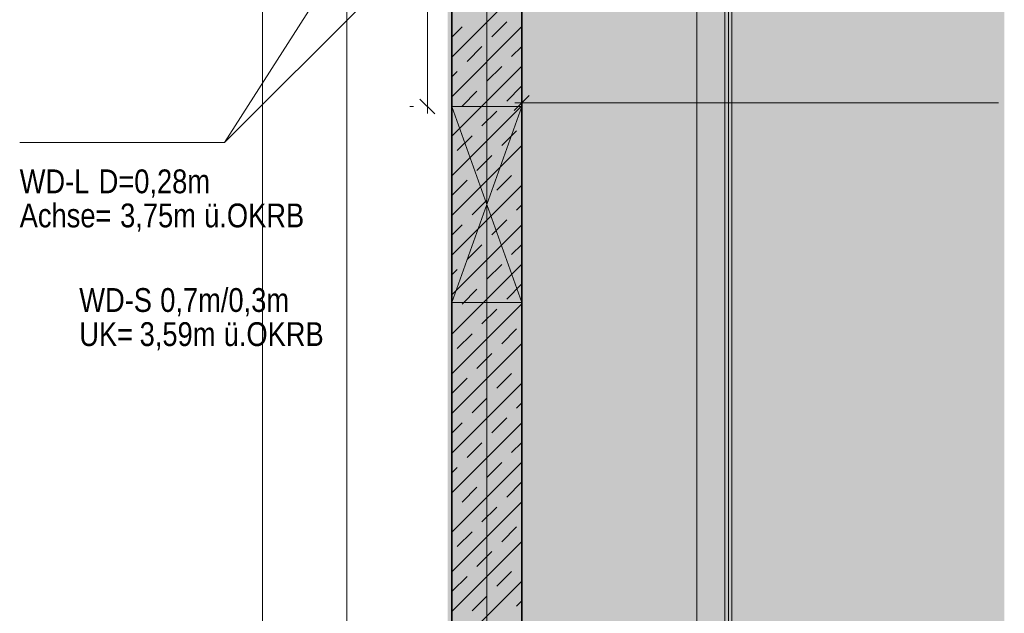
# Model space of a CAD drawing. Extents: x -620 to 300, y 62 to 1107.
# Tile 83 of 256: x 6 to 76, y 611 to 653. Entities that reach past the tile are written whole.
import ezdxf
from ezdxf.lldxf.tags import DXFTag

# ---------------------------------------------------------------- set-up
doc = ezdxf.new("R2010")
doc.units = 0
doc.layers.get('0').update_dxf_attribs({"lineweight": 35})
for name, color, linetype, lineweight, true_color in [('00 -Bauelemente -Dämmung innen', 7, 'Continuous', 9, 0xff7fe6), ('00 -Bauelemente -Gipskarton', 7, 'Continuous', 9, 0xff7fe6), ('30 -34 Innenwände- 1 tragend', 7, 'Continuous', 13, 0xdd0806), ('30 -34 Innenwände- 11 Durchbruch', 4, 'Continuous', 9, 0x00ffff), ('30 -34 Innenwände- 2 nichttragend', 7, 'Continuous', 18, 0xff7fe6), ('70 -76 Bemaßung- 2 Allgemein', 9, 'Continuous', 5, 0x808080), ('iwb_Layout BA_Markierung', 7, 'Continuous', 9, 0xbadcdc), ('iwb_Schraffur_ F30_feuerhemmend', 7, 'Continuous', 13, 0xff6600), ('iwb_Sichtbeton', 2, 'Continuous', 50, 0xffff00), ('iwb_Sichtbeton-Shading', 2, 'Continuous', 50, 0xffff00)]:
    doc.layers.add(name, color=color, linetype=linetype, lineweight=lineweight, true_color=true_color)
doc.layers.add('70 -71 Achsen- 1 Gebäudeachsen', color=7, linetype='STRICHPUNKT2-A06G9FR98I', lineweight=18)
doc.styles.get("Standard").update_dxf_attribs({"font": 'ARIALN.TTF'})
tags = doc.linetypes.add('STRICHPUNKT2-A06G9FR98I', pattern=[12.7, 6.35, -3.175, 0, -3.175]).pattern_tags.tags
tags[10:11] = [DXFTag(74, 4), DXFTag(75, 0), DXFTag(340, '0'), DXFTag(46, 0.0), DXFTag(50, 0.0), DXFTag(44, 0.0), DXFTag(45, 0.0)]
tags[8:9] = [DXFTag(74, 4), DXFTag(75, 0), DXFTag(340, '0'), DXFTag(46, 0.0), DXFTag(50, 0.0), DXFTag(44, 0.0), DXFTag(45, 0.0)]
tags[6:7] = [DXFTag(74, 4), DXFTag(75, 0), DXFTag(340, '0'), DXFTag(46, 0.0), DXFTag(50, 0.0), DXFTag(44, 0.0), DXFTag(45, 0.0)]
tags[4:5] = [DXFTag(74, 4), DXFTag(75, 0), DXFTag(340, '0'), DXFTag(46, 0.0), DXFTag(50, 0.0), DXFTag(44, 0.0), DXFTag(45, 0.0)]

# ---------------------------------------------------------------- blocks, each defined once
blk = doc.blocks.new('Shading-A06G9FN58I', base_point=(42.225, 216.053))
at = {"layer": 'iwb_Sichtbeton-Shading', "color": 51, "true_color": 0xffff7f}
blk.add_solid([(37.225, 606.053), (36.625, 606.053), (37.225, 763.053), (36.625, 763.053)], dxfattribs=at)
blk = doc.blocks.new('Polygon-A06G9FR38I')
at = {"color": 0, "linetype": 'ByBlock', "lineweight": -2, "ltscale": 0.13}
blk.add_solid([(39.308, 82.722), (39.141, 1079.919), (76.379, 82.623), (76.379, 1079.919)], dxfattribs=at)
blk = doc.blocks.new('Referenz-A06G9FRB8I')
at = {"layer": '00 -Bauelemente -Dämmung innen', "color": 0, "linetype": 'Continuous', "ltscale": 0.13}
for p, q in [((54.425, 606.053), (54.425, 768.253)), ((56.425, 604.053), (56.425, 763.553))]:
    blk.add_line(p, q, dxfattribs=at)
at = {"layer": '00 -Bauelemente -Gipskarton', "color": 0, "linetype": 'Continuous', "ltscale": 0.13}
for p, q in [((56.425, 604.053), (56.425, 763.553)), ((56.675, 603.803), (56.675, 763.303)), ((56.925, 603.553), (56.925, 763.053))]:
    blk.add_line(p, q, dxfattribs=at)
at = {"layer": '30 -34 Innenwände- 1 tragend', "color": 0, "linetype": 'Continuous', "ltscale": 0.13}
for p, q in [((36.925, 763.053), (36.925, 606.053)), ((41.925, 763.053), (41.925, 606.053))]:
    blk.add_line(p, q, dxfattribs=at)
at = {"layer": '30 -34 Innenwände- 1 tragend', "color": 0, "lineweight": 35}
for p, q in [((36.925, 763.053), (36.925, 606.053)), ((41.925, 763.053), (41.925, 606.053))]:
    blk.add_line(p, q, dxfattribs=at)
at = {"layer": '30 -34 Innenwände- 1 tragend', "color": 0, "lineweight": 9}
for p, q in [((36.925, 650.587), (41.925, 655.587)), ((36.925, 650.587), (41.925, 655.587)), ((36.925, 647.758), (41.925, 652.758)), ((36.925, 647.758), (41.925, 652.758)), ((36.925, 652.001), (37.667, 652.744)), ((36.925, 652.001), (37.667, 652.744)), ((39.789, 652.037), (40.849, 653.097)), ((39.789, 652.037), (40.849, 653.097)), ((38.021, 650.269), (39.082, 651.33)), ((38.021, 650.269), (39.082, 651.33)), ((41.203, 650.623), (41.925, 651.344)), ((41.203, 650.623), (41.925, 651.344)), ((36.925, 644.93), (41.925, 649.93)), ((36.925, 644.93), (41.925, 649.93)), ((39.435, 648.855), (40.496, 649.915)), ((39.435, 648.855), (40.496, 649.915)), ((36.925, 649.173), (37.314, 649.562)), ((36.925, 649.173), (37.314, 649.562)), ((40.849, 647.441), (41.91, 648.501)), ((40.849, 647.441), (41.91, 648.501)), ((37.667, 647.087), (38.728, 648.148)), ((37.667, 647.087), (38.728, 648.148)), ((36.925, 642.102), (41.925, 647.102)), ((36.925, 642.102), (41.925, 647.102)), ((36.925, 646.344), (36.96, 646.38)), ((36.925, 646.344), (36.96, 646.38)), ((39.082, 645.673), (40.142, 646.733)), ((39.082, 645.673), (40.142, 646.733)), ((37.314, 643.905), (38.374, 644.966)), ((37.314, 643.905), (38.374, 644.966)), ((40.496, 644.259), (41.556, 645.319)), ((40.496, 644.259), (41.556, 645.319)), ((36.925, 639.273), (41.925, 644.273)), ((36.925, 639.273), (41.925, 644.273)), ((38.728, 642.491), (39.789, 643.551)), ((38.728, 642.491), (39.789, 643.551)), ((41.91, 642.844), (41.925, 642.859)), ((41.91, 642.844), (41.925, 642.859)), ((40.142, 641.077), (41.203, 642.137)), ((40.142, 641.077), (41.203, 642.137)), ((36.925, 636.445), (41.925, 641.445)), ((36.925, 636.445), (41.925, 641.445)), ((36.96, 640.723), (38.021, 641.784)), ((36.96, 640.723), (38.021, 641.784)), ((38.374, 639.309), (39.435, 640.369)), ((38.374, 639.309), (39.435, 640.369)), ((41.556, 639.662), (41.925, 640.031)), ((41.556, 639.662), (41.925, 640.031)), ((36.925, 633.616), (41.925, 638.616)), ((36.925, 633.616), (41.925, 638.616)), ((36.925, 637.859), (37.667, 638.602)), ((36.925, 637.859), (37.667, 638.602)), ((39.789, 637.895), (40.849, 638.955)), ((39.789, 637.895), (40.849, 638.955)), ((38.021, 636.127), (39.082, 637.187)), ((38.021, 636.127), (39.082, 637.187)), ((41.203, 636.48), (41.925, 637.202)), ((41.203, 636.48), (41.925, 637.202)), ((36.925, 630.788), (41.925, 635.788)), ((36.925, 630.788), (41.925, 635.788)), ((39.435, 634.713), (40.496, 635.773)), ((39.435, 634.713), (40.496, 635.773)), ((36.925, 635.031), (37.314, 635.42)), ((36.925, 635.031), (37.314, 635.42)), ((40.849, 633.298), (41.91, 634.359)), ((40.849, 633.298), (41.91, 634.359)), ((37.667, 632.945), (38.728, 634.005)), ((37.667, 632.945), (38.728, 634.005)), ((36.925, 627.96), (41.925, 632.96)), ((36.925, 627.96), (41.925, 632.96)), ((36.925, 632.202), (36.96, 632.238)), ((36.925, 632.202), (36.96, 632.238)), ((39.082, 631.531), (40.142, 632.591)), ((39.082, 631.531), (40.142, 632.591)), ((37.314, 629.763), (38.374, 630.824)), ((37.314, 629.763), (38.374, 630.824)), ((40.496, 630.116), (41.556, 631.177)), ((40.496, 630.116), (41.556, 631.177)), ((36.925, 625.131), (41.925, 630.131)), ((36.925, 625.131), (41.925, 630.131)), ((38.728, 628.349), (39.789, 629.409)), ((38.728, 628.349), (39.789, 629.409)), ((41.91, 628.702), (41.925, 628.717)), ((41.91, 628.702), (41.925, 628.717)), ((40.142, 626.934), (41.203, 627.995)), ((40.142, 626.934), (41.203, 627.995)), ((36.925, 622.303), (41.925, 627.303)), ((36.925, 622.303), (41.925, 627.303)), ((36.96, 626.581), (38.021, 627.642)), ((36.96, 626.581), (38.021, 627.642)), ((38.374, 625.167), (39.435, 626.227)), ((38.374, 625.167), (39.435, 626.227)), ((41.556, 625.52), (41.925, 625.888)), ((41.556, 625.52), (41.925, 625.888)), ((36.925, 619.474), (41.925, 624.474)), ((36.925, 619.474), (41.925, 624.474)), ((36.925, 623.717), (37.667, 624.46)), ((36.925, 623.717), (37.667, 624.46)), ((39.789, 623.752), (40.849, 624.813)), ((39.789, 623.752), (40.849, 624.813)), ((38.021, 621.985), (39.082, 623.045)), ((38.021, 621.985), (39.082, 623.045)), ((41.203, 622.338), (41.925, 623.06)), ((41.203, 622.338), (41.925, 623.06)), ((36.925, 616.646), (41.925, 621.646)), ((36.925, 616.646), (41.925, 621.646)), ((39.435, 620.57), (40.496, 621.631)), ((39.435, 620.57), (40.496, 621.631)), ((36.925, 620.888), (37.314, 621.278)), ((36.925, 620.888), (37.314, 621.278)), ((40.849, 619.156), (41.91, 620.217)), ((40.849, 619.156), (41.91, 620.217)), ((37.667, 618.803), (38.728, 619.863)), ((37.667, 618.803), (38.728, 619.863)), ((36.925, 613.817), (41.925, 618.817)), ((36.925, 613.817), (41.925, 618.817)), ((36.925, 618.06), (36.96, 618.096)), ((36.925, 618.06), (36.96, 618.096)), ((39.082, 617.388), (40.142, 618.449)), ((39.082, 617.388), (40.142, 618.449)), ((37.314, 615.621), (38.374, 616.681)), ((37.314, 615.621), (38.374, 616.681)), ((40.496, 615.974), (41.556, 617.035)), ((40.496, 615.974), (41.556, 617.035)), ((36.925, 610.989), (41.925, 615.989)), ((36.925, 610.989), (41.925, 615.989)), ((38.728, 614.207), (39.789, 615.267)), ((38.728, 614.207), (39.789, 615.267)), ((41.91, 614.56), (41.925, 614.575)), ((41.91, 614.56), (41.925, 614.575)), ((40.142, 612.792), (41.203, 613.853)), ((40.142, 612.792), (41.203, 613.853)), ((36.925, 608.161), (41.925, 613.161)), ((36.925, 608.161), (41.925, 613.161)), ((36.96, 612.439), (38.021, 613.499)), ((36.96, 612.439), (38.021, 613.499)), ((38.374, 611.025), (39.435, 612.085)), ((38.374, 611.025), (39.435, 612.085)), ((41.556, 611.378), (41.925, 611.746)), ((41.556, 611.378), (41.925, 611.746))]:
    blk.add_line(p, q, dxfattribs=at)
at = {"layer": '30 -34 Innenwände- 11 Durchbruch', "color": 0, "linetype": 'Continuous', "ltscale": 0.13}
for p, q in [((36.925, 669.857), (20.7, 644.487)), ((36.925, 660.711), (20.7, 644.487)), ((36.925, 647.053), (41.925, 647.053)), ((41.925, 647.053), (36.925, 633.053)), ((41.925, 633.053), (36.925, 647.053)), ((36.925, 633.053), (36.925, 647.053)), ((36.925, 647.053), (41.925, 633.053)), ((41.925, 647.053), (36.925, 633.053)), ((41.925, 633.053), (41.925, 647.053)), ((20.7, 644.487), (6.077, 644.487)), ((36.925, 633.053), (41.925, 633.053))]:
    blk.add_line(p, q, dxfattribs=at)
at = {"layer": '30 -34 Innenwände- 11 Durchbruch', "color": 0, "lineweight": 0}
for points in [[(39.425, 640.053), (36.925, 647.053), (39.425, 647.053)], [(39.425, 640.053), (39.425, 647.053), (41.925, 647.053)], [(39.425, 633.053), (36.925, 633.053), (39.425, 640.053)], [(39.425, 633.053), (39.425, 640.053), (41.925, 633.053)]]:
    blk.add_solid(points, dxfattribs=at)
at = {"layer": '30 -34 Innenwände- 2 nichttragend', "color": 0, "linetype": 'Continuous', "ltscale": 0.18}
for p, q in [((54.425, 606.053), (54.425, 768.253)), ((56.925, 603.553), (56.925, 763.053))]:
    blk.add_line(p, q, dxfattribs=at)
at = {"layer": '70 -71 Achsen- 1 Gebäudeachsen', "color": 0, "linetype": 'STRICHPUNKT2-A06G9FR98I', "ltscale": 0.18}
blk.add_line((39.425, 1076.993), (39.425, 77.553), dxfattribs=at)
at = {"layer": '70 -76 Bemaßung- 2 Allgemein', "color": 0, "linetype": 'Continuous', "ltscale": 0.13}
for p, q in [((23.425, 607.114), (23.425, 767.193)), ((29.425, 607.114), (29.425, 761.993)), ((35.184, 648.114), (35.184, 662.451)), ((35.715, 646.523), (34.653, 647.584)), ((35.184, 646.553), (35.184, 648.114)), ((41.394, 646.781), (42.455, 647.842)), ((33.925, 647.053), (34.184, 647.053)), ((41.425, 647.311), (42.985, 647.311)), ((41.925, 647.058), (41.925, 646.311)), ((75.968, 647.311), (42.985, 647.311))]:
    blk.add_line(p, q, dxfattribs=at)
at = {"layer": '30 -34 Innenwände- 11 Durchbruch', "color": 0, "linetype": 'Continuous', "ltscale": 0.13, "char_height": 1.7, "attachment_point": 1}
for s, insert in [('{\\fArial Narrow;D=0,28m}', (11.713, 642.56)), ('{\\fArial Narrow;WD-L}', (6.077, 642.56)), ('{\\fArial Narrow;Achse=}', (6.077, 640.125)), ('{\\fArial Narrow;3,75m}', (13.248, 640.125)), ('{\\fArial Narrow;ü.OKRB}', (19.246, 640.125)), ('{\\fArial Narrow;0,7m/0,3m}', (16.111, 634.085)), ('{\\fArial Narrow;WD-S}', (10.331, 634.085)), ('{\\fArial Narrow;UK=}', (10.331, 631.65)), ('{\\fArial Narrow;3,59m}', (14.641, 631.65)), ('{\\fArial Narrow;ü.OKRB}', (20.64, 631.65))]:
    blk.add_mtext(s, dxfattribs=dict(at, insert=insert))
blk = doc.blocks.new('Referenz-A06G9FRD8I')
at = {"layer": 'iwb_Schraffur_ F30_feuerhemmend', "linetype": 'Continuous', "ltscale": 0.13}
blk.add_hatch(color=256, dxfattribs=at).paths.add_polyline_path([(36.925, 593.413), (36.925, 771.053), (41.927, 771.053), (41.927, 763.053), (41.925, 763.053), (41.925, 598.053), (46.525, 598.053), (46.525, 594.953), (41.925, 594.953), (41.925, 593.413)])
at = {"layer": 'iwb_Sichtbeton', "linetype": 'Continuous', "ltscale": 0.5}
blk.add_solid([(37.225, 606.053), (36.625, 606.053), (37.225, 763.053), (36.625, 763.053)], dxfattribs=at)

msp = doc.modelspace()

# ---------------------------------------------------------------- block references
at = {"color": 8, "lineweight": 25, "ltscale": 0.25, "true_color": 0x808080}
for name in ['Referenz-A06G9FRB8I', 'Referenz-A06G9FRD8I']:
    msp.add_blockref(name, (0, 0), dxfattribs=at)
msp.add_blockref('Shading-A06G9FN58I', (42.225, 216.053))
at = {"layer": 'iwb_Layout BA_Markierung', "ltscale": 0.13}
msp.add_blockref('Polygon-A06G9FR38I', (0, 0), dxfattribs=at)

doc.saveas('drawing.dxf')
